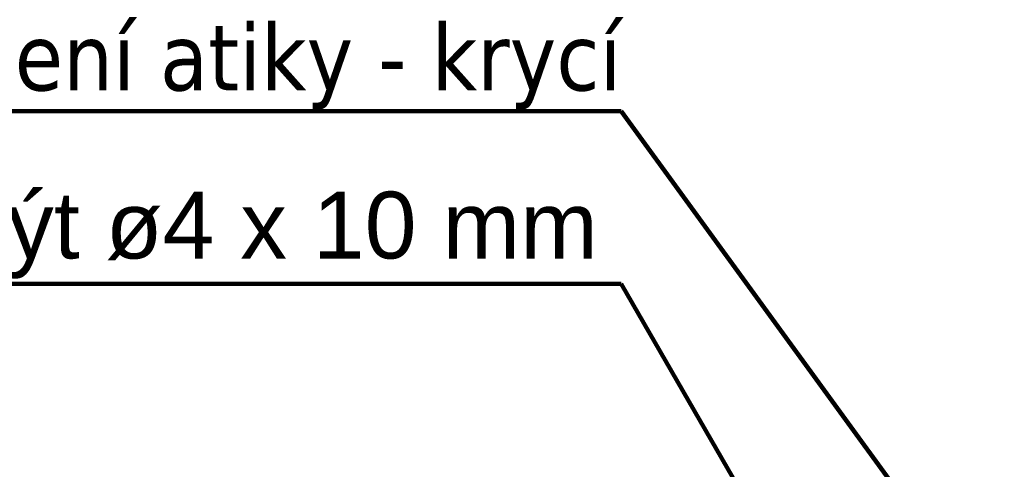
# Model space of a CAD drawing. Header units: millimetres. Extents: x -485339 to 350584, y -1189936 to 0.
# Tile 45 of 256: x -312855 to -312560, y -1058281 to -1058147. Entities that reach past the tile are written whole.
import ezdxf

# ---------------------------------------------------------------- set-up
doc = ezdxf.new("R2010")
doc.units = ezdxf.units.MM
doc.header["$LTSCALE"] = 10
doc.layers.add('N_popis', color=10, linetype='Continuous', lineweight=18)
doc.styles.add('Andy', font='arial.ttf')
doc.styles.get("Standard").update_dxf_attribs({"font": 'simplex.shx', "width": 0.8})
doc.dimstyles.get("Standard").update_dxf_attribs({"dimtxt": 0.18, "dimasz": 0.18, "dimexe": 0.18, "dimexo": 0.0625, "dimgap": 0.09, "dimtad": 0, "dimtih": 1, "dimtoh": 1, "dimdec": 4, "dimzin": 0, "dimdsep": 46, "dimtxsty": 'Standard', "dimcen": 0.09, "dimadec": 0, "dimazin": 0, "dimtfac": 1, "dimtdec": 4, "dimtofl": 0, "dimtmove": 0, "dimatfit": 3, "dimfxl": 1, "dimtolj": 1, "dimtzin": 0, "dimarcsym": 0})

msp = doc.modelspace()

# ---------------------------------------------------------------- texts
at = {"layer": 'N_popis', "char_height": 20, "attachment_point": 6, "style": 'Andy'}
for s, insert in [('\\fTahoma|b0|i0|c238;Plechový profil pro ztužení atiky - krycí', (-312674.44, -1058160.57)), ('Nerezový nýt ø4 x 10 mm', (-312681.51, -1058211.04))]:
    msp.add_mtext(s, dxfattribs=dict(at, insert=insert))

# ---------------------------------------------------------------- leaders
at = {"layer": 'N_popis'}
for points in [[(-312536.3, -1058363.65), (-312674.54, -1058173.95), (-313014.1, -1058173.95)], [(-312598.02, -1058358.21), (-312674.54, -1058225.6), (-312906.1, -1058225.6)]]:
    msp.add_leader(points, dimstyle='Standard', override={"dimscale": 0.75, "dimtxt": 10, "dimasz": 10, "dimgap": 5, "dimtad": 1, "dimtxsty": 'Standard', "dimclrd": 0, "dimlwd": 65534}, dxfattribs=at)

doc.saveas('drawing.dxf')
